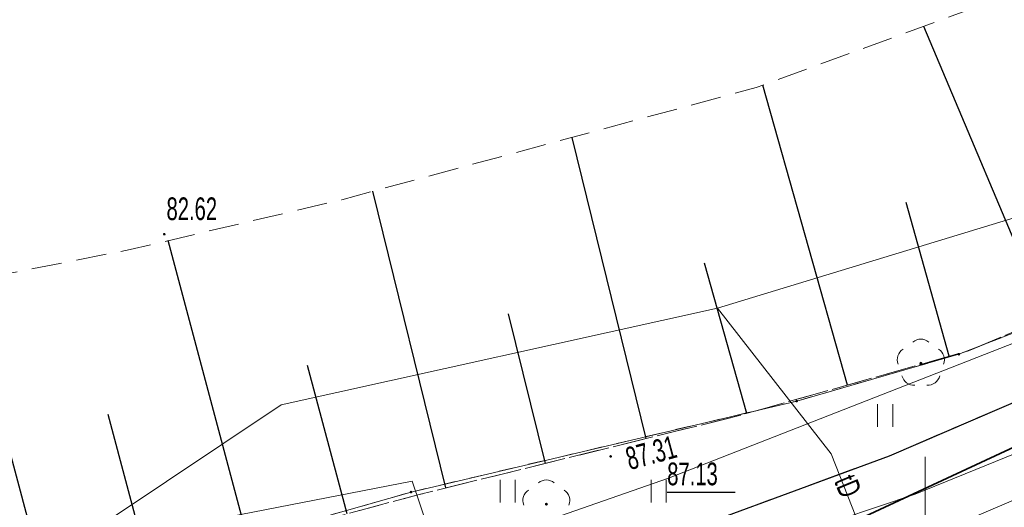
# Model space of a CAD drawing. Header units: metres. Extents: x 7504240 to 7504745, y 5782869 to 5783359.
# Tile 50 of 93: x 7504470 to 7504503, y 5783001 to 5783017. Entities that reach past the tile are written whole.
import ezdxf
from ezdxf.enums import TextEntityAlignment as Align

# ---------------------------------------------------------------- set-up
doc = ezdxf.new("R2010")
doc.units = ezdxf.units.M
doc.header["$MEASUREMENT"] = 0
for name, pattern in [('1.0_0.5', [1.5, 1, -0.5]), ('1.5_0.5', [2, 1.5, -0.5]), ('219-500', [0]), ('egug-500', [1, 0.5, -0.5]), ('l219_500', [0]), ('l32_500', [0])]:
    doc.linetypes.add(name, pattern=pattern)
doc.layers.get('0').update_dxf_attribs({"color": 2, "linetype": 'CONTINUOUS', "lineweight": 5})
for name, color, linetype in [('000 Inne (niezydentyfikowane)', 7, 'CONTINUOUS'), ('203-punkt graniczny', 7, 'CONTINUOUS'), ('216-obręb ewidencyjny', 7, 'CONTINUOUS'), ('218-kontur użytku gruntowego', 7, 'CONTINUOUS'), ('219-działka ewidencyjna', 7, 'CONTINUOUS'), ('drzewo liściaste', 7, 'CONTINUOUS'), ('jezdnia', 7, 'CONTINUOUS'), ('krawężnik', 7, 'CONTINUOUS'), ('pikieta sztuczna', 7, 'CONTINUOUS'), ('pikieta sztuczna-Atr2', 7, 'CONTINUOUS'), ('przewód elektroenergetyczny podziemny', 7, 'CONTINUOUS'), ('przewód kanalizacyjny', 7, 'CONTINUOUS'), ('przewód telekomunikacyjny podziemny', 7, 'CONTINUOUS'), ('przewód telekomunikacyjny podziemny-Atr1', 7, 'CONTINUOUS'), ('przewód wodociągowy', 7, 'CONTINUOUS'), ('rzędna-Atr2', 7, 'CONTINUOUS'), ('skarpa nieumocniona', 7, 'CONTINUOUS'), ('trawnik', 7, 'CONTINUOUS'), ('Wstawianie ramki sekcyjnej z opisem', 7, 'CONTINUOUS')]:
    doc.layers.add(name, color=color, linetype=linetype)
doc.styles.get("Standard").update_dxf_attribs({"font": 'Working1250', "width": 0.75})

# ---------------------------------------------------------------- blocks, each defined once
blk = doc.blocks.new('PW01')
at = {"linetype": 'Continuous', "lineweight": 13}
h = blk.add_hatch(color=0, dxfattribs=at)
edge = h.paths.add_edge_path()
edge.add_arc((0, 0), 0.045, 0, 360)
blk = doc.blocks.new('OP021')
at = {"linetype": 'Continuous', "lineweight": 13}
h = blk.add_hatch(color=0, dxfattribs=at)
edge = h.paths.add_edge_path()
edge.add_arc((0, 0), 0.05, 0, 360)
at = {"color": 0, "linetype": 'Continuous', "lineweight": 13}
for centre, start, end in [((0, 0.4), 49.272, 130.728), ((-0.38, 0.124), 121.308, 202.548), ((0.38, 0.124), 337.452, 58.692), ((-0.235, -0.324), 193.221, 274.871), ((0.235, -0.324), 265.129, 346.779)]:
    blk.add_arc(centre, 0.4, start, end, dxfattribs=at)
blk = doc.blocks.new('TU04')
at = {"color": 0, "linetype": 'Continuous', "lineweight": 13}
for p, q in [((0, 0), (0, 0.75)), ((0.5, 0), (0.5, 0.75))]:
    blk.add_line(p, q, dxfattribs=at)
blk = doc.blocks.new('203')
at = {"linetype": 'Continuous', "lineweight": 0}
h = blk.add_hatch(color=0, dxfattribs=at)
edge = h.paths.add_edge_path()
edge.add_arc((0, 0), 0.045, 0, 360)

msp = doc.modelspace()

# ---------------------------------------------------------------- linework, layer by layer
at = {"layer": '000 Inne (niezydentyfikowane)', "color": 7, "linetype": 'Continuous', "lineweight": 25, "flags": 128}
for points in [[(7504504.03, 5783007.1), (7504499.96, 5783016.74)], [(7504497.43, 5783004.88), (7504494.63, 5783014.8)], [(7504490.76, 5783003.11), (7504488.31, 5783013.07)], [(7504484.13, 5783001.48), (7504481.71, 5783011.29)], [(7504500.8, 5783005.83), (7504499.37, 5783010.92)], [(7504477.59, 5782999.74), (7504474.94, 5783009.66)], [(7504494.1, 5783003.94), (7504492.7, 5783008.91)], [(7504470.95, 5782997.97), (7504468.19, 5783008.28)], [(7504487.43, 5783002.29), (7504486.21, 5783007.23)], [(7504480.86, 5783000.62), (7504479.55, 5783005.53)], [(7504474.3, 5782998.86), (7504472.95, 5783003.91)]]:
    msp.add_lwpolyline(points, dxfattribs=at)
at = {"layer": '216-obręb ewidencyjny', "color": 7, "linetype": 'l32_500', "lineweight": 35, "flags": 128}
msp.add_lwpolyline([(7504628.61, 5783061.26), (7504478.44, 5782991.44)], dxfattribs=at)
at = {"layer": '218-kontur użytku gruntowego', "color": 3, "linetype": 'egug-500', "lineweight": 18, "flags": 128}
for points in [[(7504478.44, 5782991.44), (7504628.61, 5783061.26)], [(7504501.12, 5783005.9), (7504505.47, 5783007.59)], [(7504495.75, 5783004.35), (7504501.12, 5783005.9)], [(7504482.98, 5783001.34), (7504495.75, 5783004.35)], [(7504479.44, 5783000.33), (7504482.98, 5783001.34)]]:
    msp.add_lwpolyline(points, dxfattribs=at)
at = {"layer": '219-działka ewidencyjna', "color": 7, "linetype": 'l219_500', "lineweight": 18, "flags": 128}
msp.add_lwpolyline([(7504628.61, 5783061.26), (7504478.44, 5782991.44)], dxfattribs=at)
at = {"layer": '219-działka ewidencyjna', "color": 7, "linetype": '219-500', "lineweight": 18, "flags": 128}
for points in [[(7504628.61, 5783061.26), (7504478.44, 5782991.44)], [(7504501.12, 5783005.9), (7504505.47, 5783007.59)], [(7504495.75, 5783004.35), (7504501.12, 5783005.9)], [(7504482.98, 5783001.34), (7504495.75, 5783004.35)], [(7504479.44, 5783000.33), (7504482.98, 5783001.34)]]:
    msp.add_lwpolyline(points, dxfattribs=at)
at = {"layer": 'jezdnia', "color": 7, "linetype": '1.5_0.5', "lineweight": 18, "flags": 128}
msp.add_lwpolyline([(7504258.91, 5783102.195), (7504259.32, 5783101.71), (7504260.19, 5783100.87), (7504261.03, 5783100.2), (7504262.23, 5783099.48), (7504263.58, 5783098.75), (7504271.27, 5783096.34), (7504273.07, 5783095.78), (7504273.4, 5783095.77), (7504279.31, 5783093.59), (7504279.17, 5783092.79), (7504278.85, 5783090.82), (7504278.64, 5783087.72), (7504278.81, 5783086.08), (7504282.18, 5783066.33), (7504283.44, 5783058.97), (7504284.42, 5783053.22), (7504284.91, 5783049.94), (7504285.49, 5783046.49), (7504285.84, 5783044.92), (7504286.31, 5783043.45), (7504286.85, 5783042.21), (7504287.36, 5783041.25), (7504289.58, 5783038.5), (7504293.54, 5783034.48), (7504295.7, 5783032.45), (7504300.71, 5783028.28), (7504305.95, 5783024.59), (7504308.28, 5783023.17), (7504310.62, 5783021.96), (7504313.43, 5783020.91), (7504340.95, 5783013.8), (7504343.87, 5783015), (7504366.83, 5783009.82), (7504368.46, 5783007.35), (7504380.09, 5783004.41), (7504392.58, 5783000.89), (7504409.71, 5782996.44), (7504418.79, 5782994.61), (7504427.67, 5782993.29), (7504438.12, 5782992.39), (7504446.48, 5782991.94), (7504453.86, 5782991.9), (7504457.37, 5782992.02), (7504461.74, 5782992.36), (7504466.89, 5782992.96), (7504475.17, 5782994.75), (7504481.39, 5782996.44), (7504489.89, 5782999.25), (7504498.82, 5783002.54), (7504509.98, 5783007.34), (7504522.54, 5783013.35), (7504529.26, 5783016.68), (7504538.28, 5783021.08), (7504546.06, 5783024.95), (7504563.03, 5783033.15), (7504576.07, 5783039.52), (7504582.27, 5783042.49), (7504590.59, 5783046.56), (7504598.34, 5783050.34), (7504604.14, 5783053.16), (7504612.18, 5783057.1), (7504619.41, 5783060.65), (7504623.25, 5783062.68), (7504628.55, 5783065.83), (7504632.69, 5783068.5), (7504637.19, 5783071.66), (7504640.42, 5783074.18), (7504646.93, 5783079.7), (7504651.35, 5783083.5), (7504656.24, 5783087.72), (7504659.96, 5783091.18), (7504663.58, 5783094.96), (7504668.61, 5783100.21), (7504672.24, 5783104.28), (7504673.98, 5783106.47), (7504676.16, 5783109.22), (7504677.92, 5783111.69), (7504683.21, 5783119.6), (7504692.97, 5783134.06), (7504697.28, 5783140.66), (7504703.94, 5783137.76), (7504702.01, 5783134.84), (7504700.11, 5783131.95), (7504682.52, 5783107.61), (7504681.53, 5783107.36), (7504680.83, 5783106.66), (7504679.47, 5783104.87), (7504671.52, 5783096.13), (7504667.4, 5783091.62), (7504665.49, 5783089.55), (7504663.61, 5783087.67), (7504662.46, 5783086.44), (7504660.96, 5783085.08), (7504658.9, 5783083.2), (7504656.05, 5783080.53), (7504654.45, 5783079), (7504652.94, 5783077.72), (7504651.64, 5783076.47), (7504650.36, 5783075.37), (7504648.75, 5783073.98), (7504646.46, 5783072.13), (7504645.81, 5783071.59), (7504644.26, 5783070.33), (7504641.19, 5783067.95), (7504637.74, 5783065.38), (7504634.35, 5783062.98), (7504630.46, 5783060.56), (7504628.13, 5783059.2), (7504623.19, 5783056.57), (7504609.99, 5783050.25), (7504604.6, 5783047.61), (7504591.25, 5783041.21), (7504585.49, 5783038.44), (7504574.11, 5783032.73), (7504572.98, 5783032.14), (7504571.83, 5783031.12), (7504570.86, 5783029.98), (7504570.06, 5783028.28), (7504569.86, 5783026.77), (7504569.7, 5783024.89), (7504570.78, 5783021.85), (7504573.24, 5783017.15), (7504573.89, 5783016.17), (7504582.776, 5783007.938)], dxfattribs=at)
at = {"layer": 'krawężnik', "color": 7, "linetype": 'Continuous', "lineweight": 25, "flags": 128}
msp.add_lwpolyline([(7504466.89, 5782992.96), (7504475.17, 5782994.75), (7504481.39, 5782996.44), (7504489.89, 5782999.25), (7504498.82, 5783002.54), (7504509.98, 5783007.34), (7504522.54, 5783013.35), (7504529.26, 5783016.68), (7504538.28, 5783021.08), (7504546.06, 5783024.95), (7504563.03, 5783033.15), (7504576.07, 5783039.52), (7504582.27, 5783042.49), (7504590.59, 5783046.56), (7504598.34, 5783050.34), (7504604.14, 5783053.16), (7504612.18, 5783057.1), (7504619.41, 5783060.65), (7504623.25, 5783062.68), (7504628.55, 5783065.83)], dxfattribs=at)
at = {"layer": 'przewód elektroenergetyczny podziemny', "color": 1, "linetype": 'Continuous', "lineweight": 18, "flags": 128}
msp.add_lwpolyline([(7504384.1, 5783005.02), (7504389.83, 5783003.5), (7504398.18, 5783001.32), (7504406.3, 5782999.21), (7504413.71, 5782997.47), (7504418.32, 5782996.49), (7504423, 5782995.65), (7504428.76, 5782995.07), (7504438.66, 5782994.24), (7504447.9, 5782993.68), (7504450.95, 5782993.69), (7504462.41, 5782994.27), (7504468.86, 5782995.16), (7504476.51, 5782997.03), (7504484.35, 5782999.31), (7504491.5, 5783001.8), (7504498.3, 5783004.46), (7504504.82, 5783007), (7504513.3, 5783011.07)], dxfattribs=at)
at = {"layer": 'przewód kanalizacyjny', "color": 34, "linetype": 'Continuous', "lineweight": 18, "flags": 128}
msp.add_lwpolyline([(7504495.19, 5782997.78), (7504513.36, 5783005.51)], dxfattribs=at)
at = {"layer": 'przewód telekomunikacyjny podziemny', "color": 30, "linetype": 'Continuous', "lineweight": 18, "flags": 128}
for points in [[(7504463.15, 5782999.02), (7504471.09, 5782999.15), (7504478.68, 5783004.23), (7504493.13, 5783007.42), (7504504.4, 5783010.85), (7504508.58, 5783012.28), (7504514.68, 5783014.7), (7504518.8, 5783016.37), (7504523.24, 5783018.2), (7504527.22, 5783019.84), (7504532.04, 5783022.22), (7504537.62, 5783024.91), (7504551.96, 5783031.78), (7504563.57, 5783037.92), (7504570.49, 5783041.86), (7504580.41, 5783046.56), (7504589.73, 5783051.14), (7504609.62, 5783060.94), (7504614.36, 5783063.28), (7504615.87, 5783060.4), (7504615.74, 5783059.81)], [(7504500.04, 5782994.62), (7504496.89, 5783002.6), (7504493.13, 5783007.42)], [(7504457.1, 5782996.68), (7504471.27, 5782999.42), (7504483.02, 5783001.7), (7504486.73, 5782990.74)]]:
    msp.add_lwpolyline(points, dxfattribs=at)
at = {"layer": 'przewód wodociągowy', "color": 5, "linetype": 'Continuous', "lineweight": 18, "flags": 128}
msp.add_lwpolyline([(7504510.65, 5783005.94), (7504508.6, 5783004.9), (7504499.67, 5783001.27), (7504497.18, 5783000.43), (7504492.25, 5782998.78), (7504487.51, 5782997.29), (7504481.83, 5782995.41), (7504476.45, 5782993.75), (7504472.87, 5782992.49), (7504468.9, 5782992.09), (7504455.95, 5782990.82), (7504445.41, 5782990.9), (7504442.18, 5782990.95), (7504438.24, 5782990.95), (7504422.56, 5782992.64), (7504415.16, 5782993.48), (7504393, 5782999.19), (7504377.4, 5783003.51)], dxfattribs=at)
at = {"layer": 'rzędna-Atr2', "color": 7, "flags": 128}
msp.add_lwpolyline([(7504491.462, 5783001.332), (7504493.707, 5783001.332)], dxfattribs=at)
at = {"layer": 'skarpa nieumocniona', "color": 7, "linetype": '1.0_0.5', "lineweight": 18, "flags": 128}
msp.add_lwpolyline([(7504380.26, 5783157.29), (7504360.6, 5783143.78), (7504316.18, 5783114.33), (7504308.12, 5783108.39), (7504301.16, 5783102.47), (7504297.24, 5783098.07), (7504295, 5783094.94), (7504291.32, 5783088.62), (7504289.64, 5783082.62), (7504289, 5783074.3), (7504289.05, 5783069.88), (7504290.14, 5783061.08), (7504292.11, 5783054.55), (7504294.02, 5783050.56), (7504299.26, 5783044.09), (7504307.08, 5783036.72), (7504312.87, 5783033.06), (7504316.58, 5783031.37), (7504328.4, 5783028.9), (7504351.13, 5783023.78), (7504363.39, 5783021.3), (7504413.85, 5783010.73), (7504431.69, 5783007.41), (7504436.75, 5783006.68), (7504449.41, 5783006.34), (7504455.77, 5783006.68), (7504466.29, 5783007.91), (7504473.68, 5783009.36), (7504480.69, 5783011.01), (7504494.41, 5783014.72), (7504506.9, 5783019.28), (7504519.45, 5783025.13), (7504534.08, 5783032.16), (7504551.57, 5783040.71), (7504569.46, 5783049.26), (7504587.18, 5783058.15), (7504598.88, 5783063.95), (7504609.85, 5783070.47), (7504626.84, 5783080.04), (7504636.35, 5783086.39), (7504644.85, 5783093.82), (7504653.4, 5783101.92), (7504661.84, 5783111.43), (7504671.68, 5783124.09), (7504681.81, 5783136.8), (7504682.99, 5783139.33), (7504682.99, 5783141.47), (7504681.9, 5783149.9), (7504687.5, 5783150.11), (7504691.23, 5783148.09), (7504688.67, 5783134.36), (7504687.62, 5783131.16), (7504670.58, 5783105.9), (7504665.57, 5783099.62), (7504660.83, 5783094.45), (7504651.28, 5783086.01), (7504639.63, 5783075.99), (7504633.77, 5783072.09), (7504616.16, 5783061.81), (7504605.84, 5783056.43), (7504578.71, 5783043.4), (7504537.89, 5783023.52), (7504518.91, 5783013.94), (7504507.93, 5783008.75), (7504501.44, 5783006.01), (7504493.81, 5783003.86), (7504483.25, 5783001.26), (7504466.9, 5782996.88), (7504461.31, 5782996.25), (7504448.12, 5782995.98), (7504439.68, 5782995.93), (7504424.97, 5782996.88), (7504417.47, 5782998.08), (7504402.32, 5783001.64), (7504382.41, 5783006.37), (7504367, 5783010.06), (7504349.55, 5783014.23), (7504312.94, 5783023.2), (7504304.88, 5783028.31), (7504298.92, 5783033.22), (7504294.33, 5783037.81), (7504290.06, 5783044.03), (7504286.84, 5783049.67), (7504284.73, 5783055.27), (7504283.46, 5783061.23), (7504282.72, 5783067.77), (7504282.14, 5783078.58), (7504282.35, 5783082.9), (7504283.67, 5783088.23), (7504285.41, 5783094.35), (7504288.53, 5783099.88), (7504292.8, 5783105.26), (7504299.13, 5783111.8), (7504305.14, 5783117.18), (7504311.05, 5783121.77), (7504324.28, 5783130.74), (7504335.99, 5783138.86), (7504380.83, 5783168.62), (7504391.47, 5783175.56), (7504419.98, 5783194.78), (7504441.54, 5783209.35), (7504458.79, 5783221.06), (7504464.22, 5783218.59), (7504462.78, 5783216.55), (7504450.84, 5783204.54), (7504448.08, 5783202.3), (7504441.38, 5783197.83), (7504424.07, 5783186.48), (7504393.68, 5783166.39)], close=True, dxfattribs=at)
msp.add_lwpolyline([(7504380.26, 5783157.29), (7504360.6, 5783143.78), (7504316.18, 5783114.33), (7504308.12, 5783108.39), (7504301.16, 5783102.47), (7504297.24, 5783098.07), (7504295, 5783094.94), (7504291.32, 5783088.62), (7504289.64, 5783082.62), (7504289, 5783074.3), (7504289.05, 5783069.88), (7504290.14, 5783061.08), (7504292.11, 5783054.55), (7504294.02, 5783050.56), (7504299.26, 5783044.09), (7504307.08, 5783036.72), (7504312.87, 5783033.06), (7504316.58, 5783031.37), (7504328.4, 5783028.9), (7504351.13, 5783023.78), (7504363.39, 5783021.3), (7504413.85, 5783010.73), (7504431.69, 5783007.41), (7504436.75, 5783006.68), (7504449.41, 5783006.34), (7504455.77, 5783006.68), (7504466.29, 5783007.91), (7504473.68, 5783009.36), (7504480.69, 5783011.01), (7504494.41, 5783014.72), (7504506.9, 5783019.28), (7504519.45, 5783025.13), (7504534.08, 5783032.16), (7504551.57, 5783040.71), (7504569.46, 5783049.26), (7504587.18, 5783058.15), (7504598.88, 5783063.95), (7504609.85, 5783070.47), (7504626.84, 5783080.04), (7504636.35, 5783086.39), (7504644.85, 5783093.82), (7504653.4, 5783101.92), (7504661.84, 5783111.43), (7504671.68, 5783124.09), (7504681.81, 5783136.8), (7504682.99, 5783139.33), (7504682.99, 5783141.47), (7504681.9, 5783149.9), (7504687.5, 5783150.11), (7504691.23, 5783148.09), (7504688.67, 5783134.36), (7504687.62, 5783131.16), (7504670.58, 5783105.9), (7504665.57, 5783099.62), (7504660.83, 5783094.45), (7504651.28, 5783086.01), (7504639.63, 5783075.99), (7504633.77, 5783072.09), (7504616.16, 5783061.81), (7504605.84, 5783056.43), (7504578.71, 5783043.4), (7504537.89, 5783023.52), (7504518.91, 5783013.94), (7504507.93, 5783008.75), (7504501.44, 5783006.01), (7504493.81, 5783003.86), (7504483.25, 5783001.26), (7504466.9, 5782996.88), (7504461.31, 5782996.25), (7504448.12, 5782995.98), (7504439.68, 5782995.93), (7504424.97, 5782996.88), (7504417.47, 5782998.08), (7504402.32, 5783001.64), (7504382.41, 5783006.37), (7504367, 5783010.06), (7504349.55, 5783014.23), (7504312.94, 5783023.2), (7504304.88, 5783028.31), (7504298.92, 5783033.22), (7504294.33, 5783037.81), (7504290.06, 5783044.03), (7504286.84, 5783049.67), (7504284.73, 5783055.27), (7504283.46, 5783061.23), (7504282.72, 5783067.77), (7504282.14, 5783078.58), (7504282.35, 5783082.9), (7504283.67, 5783088.23), (7504285.41, 5783094.35), (7504288.53, 5783099.88), (7504292.8, 5783105.26), (7504299.13, 5783111.8), (7504305.14, 5783117.18), (7504311.05, 5783121.77), (7504324.28, 5783130.74), (7504335.99, 5783138.86), (7504380.83, 5783168.62), (7504391.47, 5783175.56), (7504419.98, 5783194.78), (7504441.54, 5783209.35), (7504458.79, 5783221.06), (7504464.22, 5783218.59), (7504462.78, 5783216.55), (7504450.84, 5783204.54), (7504448.08, 5783202.3), (7504441.38, 5783197.83), (7504424.07, 5783186.48), (7504393.68, 5783166.39)], close=True, dxfattribs=at)
at = {"layer": 'trawnik', "color": 7, "linetype": '1.0_0.5', "lineweight": 18, "flags": 128}
msp.add_lwpolyline([(7504691.23, 5783148.09), (7504691.28, 5783144.62), (7504691.32, 5783141.75), (7504691.36, 5783140.72), (7504691.28, 5783139.53), (7504691.11, 5783138.41), (7504690.82, 5783137.2), (7504690.57, 5783136.02), (7504690.01, 5783134.4), (7504689.44, 5783133.21), (7504688.74, 5783131.97), (7504687.9, 5783130.63), (7504687.34, 5783129.72), (7504686.29, 5783128.22), (7504684.5, 5783125.54), (7504681.33, 5783120.88), (7504678.4, 5783116.5), (7504676.07, 5783113.08), (7504677.92, 5783111.69), (7504676.16, 5783109.22), (7504673.98, 5783106.47), (7504672.24, 5783104.28), (7504668.61, 5783100.21), (7504663.58, 5783094.96), (7504659.96, 5783091.18), (7504656.24, 5783087.72), (7504651.35, 5783083.5), (7504646.93, 5783079.7), (7504640.42, 5783074.18), (7504637.19, 5783071.66), (7504632.69, 5783068.5), (7504628.55, 5783065.83), (7504623.25, 5783062.68), (7504619.41, 5783060.65), (7504612.18, 5783057.1), (7504604.14, 5783053.16), (7504598.34, 5783050.34), (7504590.59, 5783046.56), (7504582.27, 5783042.49), (7504576.07, 5783039.52), (7504563.03, 5783033.15), (7504546.06, 5783024.95), (7504538.28, 5783021.08), (7504529.26, 5783016.68), (7504522.54, 5783013.35), (7504509.98, 5783007.34), (7504498.82, 5783002.54), (7504489.89, 5782999.25), (7504481.39, 5782996.44), (7504475.17, 5782994.75), (7504466.89, 5782992.96), (7504461.74, 5782992.36), (7504457.37, 5782992.02), (7504453.86, 5782991.9), (7504446.48, 5782991.94), (7504438.12, 5782992.39), (7504427.67, 5782993.29), (7504418.79, 5782994.61), (7504409.71, 5782996.44), (7504392.58, 5783000.89), (7504380.09, 5783004.41), (7504368.46, 5783007.35), (7504366.83, 5783009.82), (7504367, 5783010.06), (7504382.41, 5783006.37), (7504402.32, 5783001.64), (7504417.47, 5782998.08), (7504424.97, 5782996.88), (7504439.68, 5782995.93), (7504461.31, 5782996.25), (7504466.9, 5782996.88), (7504483.25, 5783001.26), (7504493.81, 5783003.86), (7504501.44, 5783006.01), (7504507.93, 5783008.75), (7504518.91, 5783013.94), (7504537.89, 5783023.52), (7504578.71, 5783043.4), (7504605.84, 5783056.43), (7504616.16, 5783061.81), (7504633.77, 5783072.09), (7504639.63, 5783075.99), (7504645.78, 5783081.28), (7504651.28, 5783086.01), (7504660.83, 5783094.45), (7504661.5, 5783095.12), (7504665.57, 5783099.62), (7504670.58, 5783105.9), (7504687.62, 5783131.16), (7504688.67, 5783134.36)], close=True, dxfattribs=at)
at = {"layer": 'Wstawianie ramki sekcyjnej z opisem', "color": 7, "linetype": 'Continuous', "lineweight": 13, "flags": 128}
msp.add_lwpolyline([(7504500, 5782997.5), (7504500, 5783002.5)], dxfattribs=at)

# ---------------------------------------------------------------- block references
at = {"layer": '203-punkt graniczny', "color": 7, "linetype": 'Continuous', "lineweight": 18}
for p in [(7504501.12, 5783005.9), (7504495.75, 5783004.35), (7504482.98, 5783001.34)]:
    msp.add_blockref('203', p, dxfattribs=at)
at = {"layer": 'drzewo liściaste', "color": 94, "linetype": 'Continuous', "lineweight": 18}
for p in [(7504499.86, 5783005.6), (7504487.46, 5783000.94)]:
    msp.add_blockref('OP021', p, dxfattribs=at)
at = {"layer": 'pikieta sztuczna', "color": 7, "linetype": 'Continuous', "lineweight": 13}
for p in [(7504474.81, 5783009.87), (7504489.59, 5783002.52)]:
    msp.add_blockref('PW01', p, dxfattribs=at)
at = {"layer": 'trawnik', "color": 7, "linetype": 'Continuous', "lineweight": 18}
for p in [(7504498.429, 5783003.499), (7504485.929, 5783000.999), (7504490.929, 5783000.999)]:
    msp.add_blockref('TU04', p, dxfattribs=at)

# ---------------------------------------------------------------- texts
at = {"layer": 'pikieta sztuczna-Atr2', "color": 7, "width": 0.667}
msp.add_text('82.62', height=0.75, dxfattribs=at).set_placement((7504474.884, 5783010.336))
msp.add_text('87.31', height=0.75, rotation=15.105, dxfattribs=at).set_placement((7504490.219, 5783002.064))
at = {"layer": 'przewód telekomunikacyjny podziemny-Atr1', "color": 30, "width": 0.667}
msp.add_text('tD', height=0.75, rotation=292.492, dxfattribs=at).set_placement((7504497.451, 5783001.539), align=Align.MIDDLE_CENTER)
at = {"layer": 'rzędna-Atr2', "color": 5, "width": 0.667}
msp.add_text('87.13', height=0.75, dxfattribs=at).set_placement((7504491.462, 5783001.34), align=Align.BOTTOM_LEFT)

doc.saveas('drawing.dxf')
